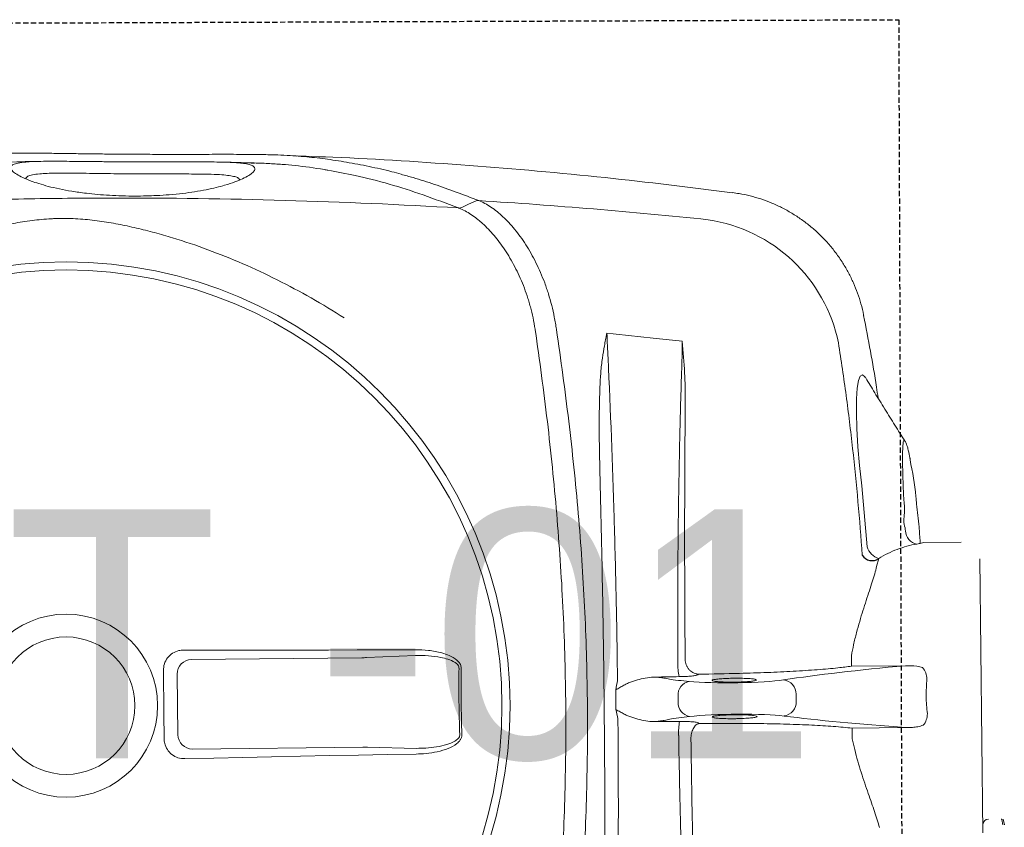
# Model space of a CAD drawing. Header units: millimetres. Extents: x 69858 to 162505, y 5570 to 25972.
# Tile 40 of 53: x 72152 to 72389, y 20300 to 20495. Entities that reach past the tile are written whole.
import ezdxf

# ---------------------------------------------------------------- set-up
doc = ezdxf.new("R2010")
doc.units = ezdxf.units.MM
doc.header["$LTSCALE"] = 2.5
doc.linetypes.add('11aa1PB-bd$0$11aa1PB-af$0$TRATTEGGIATA', pattern=[0.75, 0.5, -0.25])
doc.layers.add('A - TEXT', color=7, linetype='Continuous', lineweight=13)
doc.layers.add('CKD Equipments', color=252, linetype='Continuous', lineweight=0)
for name, color, linetype in [('Arch', 7, 'Continuous'), ('FAINTEQUIP', 253, 'Continuous'), ('TEXT50', 7, 'Continuous')]:
    doc.layers.add(name, color=color, linetype=linetype)
doc.styles.add('style1', font='arial.ttf', dxfattribs={"height": 150})

# ---------------------------------------------------------------- blocks, each defined once
blk = doc.blocks.new('G$C62143A14')
at = {"color": 8, "linetype": 'Continuous', "lineweight": 0}
for p, q in [((166.18, 199.09), (180.76, 199.25)), ((163.17, 154.51), (162.73, 195.56)), ((184.29, 195.79), (184.73, 154.75)), ((162.89, 141.56), (163.17, 153.37)), ((184.76, 153.6), (185.3, 141.8)), ((263.88, 107.91), (263.87, 107.91)), ((174.02, 78.58), (175.51, 78.6)), ((169.06, 73.73), (168.91, 73.48)), ((180.74, 73.61), (180.59, 73.86)), ((296.83, 65.48), (296.83, 65.47)), ((170.72, 59.96), (170.71, 59.95)), ((174.2, 50.13), (175.95, 50.15)), ((165.22, 36.62), (167.76, 36.65)), ((167.76, 36.65), (167.91, 23.62)), ((182.67, 36.81), (185.22, 36.83)), ((182.81, 23.78), (182.67, 36.81)), ((226.17, 34.33), (211.46, 33.05)), ((252.18, 33.41), (252.18, 33.41)), ((267.17, 33.94), (267.17, 33.94)), ((208.63, 30.26), (206.72, 30.77)), ((237.04, 24.06), (236.98, 23.98)), ((232.42, 22.7), (233.43, 22.86)), ((232.63, 22.72), (233.05, 22.8)), ((233.43, 22.86), (233.69, 22.92)), ((212.61, 10.39), (212.51, 19.39)), ((208.57, 5.87), (142.54, 5.16)), ((144.47, 0.35), (144.46, 0.34)), ((145.86, 0.26), (144.46, 0)), ((144.47, 0.35), (145.73, 0.58))]:
    blk.add_line(p, q, dxfattribs=at)
at = {"color": 8, "linetype": 'Continuous', "lineweight": 0, "flags": 128}
for points in [[(165.21, 202.39), (167.27, 202.41), (169.32, 202.43), (171.38, 202.45), (173.44, 202.47), (175.49, 202.49), (177.55, 202.52), (179.61, 202.54), (181.66, 202.57)], [(161.51, 141.67), (161.39, 148.62), (161.27, 155.58), (161.14, 162.54), (161, 169.51), (160.86, 176.48), (160.72, 183.45), (160.56, 190.43), (160.41, 197.41)], [(186.57, 197.69), (186.57, 190.71), (186.56, 183.73), (186.57, 176.75), (186.58, 169.78), (186.59, 162.81), (186.61, 155.85), (186.64, 148.89), (186.67, 141.94)], [(294.76, 127.41), (294.02, 129.04), (293.28, 130.69)], [(252.17, 33.43), (252.43, 33.58), (252.93, 34.19), (252.63, 34.72), (251.55, 35.13), (249.67, 35.42), (247.1, 35.59), (243.8, 35.62), (239.98, 35.51), (235.58, 35.25), (231.03, 34.86), (226.17, 34.33), (226.17, 34.33), (226.17, 34.33)]]:
    blk.add_lwpolyline(points, dxfattribs=at)
at = {"color": 8, "linetype": 'Continuous', "lineweight": 0}
for radius in [106.93, 105, 22.05, 16.56]:
    blk.add_circle((173.18, 226), radius, dxfattribs=at)
for centre, radius, start, end in [((180.76, 195.72), 3.53, 1.0921, 89.9252), ((166.26, 195.57), 3.53, 91.3072, 180.1404), ((178.06, -227.41), 358.79, 89.3354, 91.8971), ((178.06, -227.34), 358.19, 89.3355, 91.897), ((267.68, 94.22), 5.1, 162.25, 162.5727), ((166.77, 65.44), 13.03, 78.4354, 93.3892), ((173.91, 75.19), 3.4, 88.0138, 169.0513), ((175.71, 75.21), 3.4, 12.1812, 93.2187), ((183.05, 65.63), 13.01, 87.8393, 102.8138), ((252.96, 76.9), 37.74, 281.6875, 351.5567), ((174.1, 53.58), 3.45, 188.5333, 271.7692), ((175.98, 53.6), 3.45, 269.4632, 352.6991), ((212.72, 28.94), 4.3, 107.038, 162.1316), ((215.53, 20.35), 3.47, 94.0507, 168.164), ((171.26, 23.04), 4.5, 231.4199, 269.6002), ((179.47, 23.13), 4.5, 271.6322, 309.8125), ((144.42, 3.78), 1.4, 0.6162, 90.6162), ((145.68, 0.75), 0.175, 280.6162, 1.5356)]:
    blk.add_arc(centre, radius, start, end, dxfattribs=at)
for centre, major_axis, ratio, start_param, end_param in [((162.86, 155.12), (0.09, -3.5), 0.086139, 1.045879, 1.394945), ((185.03, 155.36), (-0.02, -3.5), 0.086139, 4.88824, 5.237306), ((179.96, 70.67), (0.11, -10.5), 0.087489, 3.449035, 3.871858), ((169.75, 70.56), (0.11, -10.5), 0.087489, 2.411328, 2.834153), ((174.44, 139.98), (0.89, -82.6), 0.087489, 5.55292, 5.600646), ((173.78, 139.97), (0.89, -82.6), 0.087489, 0.682539, 0.730265), ((179.92, 65.07), (0.15, -14), 0.087489, 3.824132, 5.727956), ((169.91, 64.96), (0.15, -14), 0.087489, 0.555229, 2.459054), ((179.91, -88.67), (1.8, -166.89), 0.087489, 3.696821, 3.973461), ((173.23, -88.74), (1.8, -166.89), 0.087489, 2.309725, 2.586364)]:
    blk.add_ellipse(centre, major_axis=major_axis, ratio=ratio, start_param=start_param, end_param=end_param, dxfattribs=at)
for points, knots in [([(292.81, 298.92), (293.68, 285.01), (294.34, 271.07), (295.02, 250.13), (295.19, 243.14), (295.43, 229.15), (295.5, 222.15), (295.54, 201.17), (295.36, 187.21), (294.56, 159.32), (293.96, 145.4), (293.13, 131.5)], [0, 0, 0, 0, 0.25, 0.25, 0.375, 0.375, 0.5, 0.5, 0.75, 0.75, 1, 1, 1, 1]), ([(265.16, 295.03), (266.9, 292.42), (268.56, 289.8), (271.72, 284.5), (273.22, 281.83), (276.08, 276.42), (277.43, 273.7), (279.98, 268.18), (281.17, 265.39), (283.41, 259.74), (284.44, 256.91), (285.85, 252.62), (286.3, 251.18), (287.14, 248.29), (287.54, 246.84), (288.29, 243.91), (288.64, 242.44), (289.27, 239.47), (289.55, 237.97), (290.02, 234.96), (290.22, 233.44), (290.43, 231.13), (290.49, 230.35), (290.55, 229.19), (290.56, 228.8), (290.59, 228.01), (290.6, 227.62), (290.62, 225.65), (290.56, 224.09), (290.35, 221.02), (290.18, 219.49), (289.77, 216.47), (289.52, 214.97), (288.95, 211.99), (288.63, 210.51), (287.95, 207.58), (287.58, 206.12), (286.8, 203.23), (286.38, 201.79), (285.07, 197.5), (284.11, 194.66), (280.98, 186.21), (278.56, 180.65), (274.42, 172.38), (272.96, 169.66), (269.9, 164.27), (268.3, 161.61), (266.62, 158.98)], [0, 0, 0, 0, 0.0625, 0.0625, 0.125, 0.125, 0.1875, 0.1875, 0.25, 0.25, 0.3125, 0.3125, 0.34375, 0.34375, 0.375, 0.375, 0.40625, 0.40625, 0.4375, 0.4375, 0.46875, 0.46875, 0.484375, 0.484375, 0.492188, 0.492188, 0.5, 0.5, 0.53125, 0.53125, 0.5625, 0.5625, 0.59375, 0.59375, 0.625, 0.625, 0.65625, 0.65625, 0.6875, 0.6875, 0.75, 0.75, 0.875, 0.875, 0.9375, 0.9375, 1, 1, 1, 1]), ([(301.44, 276.45), (301.75, 275.05), (302.55, 271.44), (303.6, 265.92), (304.62, 259.79), (305.4, 253.83), (305.96, 247.99), (306.24, 243.12), (306.35, 239.27), (306.37, 236.26), (306.35, 232.9), (306.3, 229.24), (306.24, 225.22), (306.18, 221.07), (306.13, 216.7), (306.09, 212.1), (306.06, 207.11), (306.04, 201.95), (306.04, 196.95), (306.05, 192.75), (306.06, 189.23), (306.06, 186.3), (306.05, 183.54), (306.03, 180.52), (305.98, 177.38), (305.88, 174.2), (305.73, 171.32), (305.46, 167.82), (304.99, 163.66), (304.2, 158.49), (303.16, 153), (302.17, 148.58), (301.46, 146.05), (301.24, 145.3)], [0, 0, 0, 0, 0.033599, 0.086704, 0.14001, 0.193319, 0.246393, 0.299468, 0.326258, 0.353125, 0.379834, 0.406408, 0.428618, 0.451478, 0.47167, 0.492329, 0.516002, 0.540379, 0.564065, 0.588402, 0.605742, 0.623087, 0.640895, 0.658706, 0.685242, 0.711788, 0.738802, 0.765824, 0.81871, 0.871587, 0.924587, 0.977588, 1, 1, 1, 1]), ([(304.34, 232.77), (304.34, 233.59), (304.32, 235.34), (304.17, 240.5), (303.67, 247.37), (302.53, 255.86), (301.72, 260.92), (301.15, 263.69), (301.12, 263.85)], [0, 0, 0, 0, 0.076639, 0.163762, 0.518013, 0.751525, 0.985081, 1, 1, 1, 1]), ([(304.01, 184.73), (303.97, 184.22), (303.86, 183.03), (303.62, 181.83), (303.29, 180.95), (302.86, 180.52), (302.33, 180.49), (301.69, 180.94), (300.97, 181.91), (300.2, 183.37), (299.41, 185.28), (298.69, 187.43), (298.06, 189.77), (297.52, 192.16), (297.04, 194.87), (296.62, 197.87), (296.32, 200.95), (296.12, 203.96), (296.02, 206.73), (295.99, 209.52), (296.03, 212.49), (296.17, 215.56), (296.38, 218.45), (296.7, 221.56), (297.14, 224.68), (297.72, 227.74), (298.34, 230.38), (298.99, 232.61), (299.71, 234.69), (300.48, 236.52), (301.26, 237.97), (301.97, 238.89), (302.61, 239.35), (303.16, 239.35), (303.62, 238.79), (303.98, 237.69), (304.12, 236.37), (304.2, 235.72)], [0, 0, 0, 0, 0.026608, 0.06138, 0.0962, 0.130925, 0.168927, 0.207024, 0.245099, 0.283069, 0.316694, 0.350298, 0.37294, 0.395622, 0.418192, 0.438002, 0.457786, 0.474878, 0.488481, 0.502082, 0.518368, 0.53466, 0.550889, 0.567128, 0.590899, 0.614713, 0.640745, 0.66688, 0.692979, 0.729781, 0.766704, 0.803672, 0.840537, 0.880482, 0.920552, 0.960572, 1, 1, 1, 1]), ([(301.35, 209.93), (301.35, 210.19), (301.36, 211.47), (301.38, 213.82), (301.42, 217.11), (301.47, 220.46), (301.51, 223.57), (301.53, 226.21), (301.52, 228.58), (301.47, 230.66), (301.34, 232.62), (301.12, 234.17), (300.83, 235.18), (300.57, 235.43), (300.47, 235.53), (300.47, 235.53), (300.47, 235.53), (300.47, 235.53), (300.38, 235.62), (300.28, 235.71), (300.19, 235.8)], [0, 0, 0, 0, 0.014263, 0.071432, 0.130741, 0.207145, 0.286904, 0.364421, 0.443321, 0.542698, 0.643157, 0.777817, 0.912539, 1, 1, 1, 1, 1, 1, 1.081436, 1.081436, 1.081436, 1.081436]), ([(304.2, 235.72), (304.2, 235.72), (304.26, 235.25), (304.32, 233.87), (304.38, 231.79), (304.39, 229.49), (304.39, 227.19), (304.36, 224.56), (304.33, 221.57), (304.3, 218.26), (304.26, 214.65), (304.24, 211.81), (304.24, 210.23), (304.24, 209.92)], [0, 0, 0, 0, 0.0021857, 0.1486808, 0.2950678, 0.3936347, 0.4923949, 0.5907133, 0.6868358, 0.782863, 0.8795306, 0.9761461, 1, 1, 1, 1]), ([(299.89, 184.14), (299.99, 184.23), (300.1, 184.32), (300.2, 184.41), (300.2, 184.41), (300.2, 184.41), (300.2, 184.41), (300.25, 184.46), (300.44, 184.63), (300.69, 185.34), (300.95, 186.59), (301.14, 188.42), (301.24, 190.5), (301.29, 192.62), (301.31, 194.59), (301.32, 197.05), (301.32, 199.79), (301.32, 202.55), (301.32, 205.02), (301.33, 207.5), (301.34, 209.11), (301.35, 209.93)], [-0.088365, -0.088365, -0.088365, -0.088365, 0, 0, 0, 0, 0, 0, 0.042963, 0.162036, 0.283698, 0.405299, 0.528456, 0.591382, 0.654277, 0.728503, 0.80457, 0.856235, 0.909083, 0.954041, 1, 1, 1, 1]), ([(304.24, 209.92), (304.23, 208.94), (304.22, 206.98), (304.22, 203.98), (304.22, 201.01), (304.23, 197.79), (304.23, 194.6), (304.23, 191.57), (304.2, 189), (304.14, 186.89), (304.09, 185.47), (304.02, 184.88), (304.01, 184.73)], [0, 0, 0, 0, 0.0782123, 0.1564368, 0.2446658, 0.3329467, 0.4546253, 0.5765046, 0.703629, 0.8312553, 0.9586974, 1, 1, 1, 1]), ([(160.41, 197.41), (160.45, 197.96), (160.53, 199.07), (161.34, 200.56), (162.55, 201.68), (163.92, 202.29), (164.84, 202.36), (165.21, 202.39)], [0, 0, 0, 0, 0.214916, 0.429922, 0.642835, 0.854056, 1, 1, 1, 1]), ([(181.66, 202.57), (182.21, 202.52), (183.3, 202.43), (184.76, 201.61), (185.87, 200.4), (186.48, 199.02), (186.55, 198.08), (186.57, 197.69)], [0, 0, 0, 0, 0.21225, 0.424556, 0.635748, 0.847225, 1, 1, 1, 1]), ([(303.91, 180.58), (304.02, 182.73), (304.13, 185.07), (304.16, 187.42), (304.16, 187.6)], [0, 0, 0, 0, 0.919543, 1, 1, 1, 1]), ([(302.2, 162.92), (302.26, 163.21), (302.79, 165.97), (303.23, 169.58), (303.65, 173.93), (303.86, 177.33), (303.99, 180.67), (304.03, 183.21), (304.05, 184.25)], [0, 0, 0, 0, 0.042136, 0.404804, 0.566088, 0.727781, 0.888854, 1, 1, 1, 1]), ([(296.81, 65.48), (298.08, 75.69), (300.71, 96.79), (303.47, 128.89), (305.24, 155.54), (305.68, 171.27), (305.65, 170.35)], [0, 0, 0, 0, 0.27832, 0.574596, 0.870871, 1, 1, 1, 1]), ([(293.13, 131.5), (294.21, 134.35), (296.37, 140.06), (298.94, 148.11), (300.93, 155.81), (301.81, 160.74), (302.2, 162.92)], [0, 0, 0, 0, 0.263525, 0.527185, 0.79078, 1, 1, 1, 1]), ([(301.24, 145.3), (300.98, 144.33), (300.26, 141.65), (298.83, 137.28), (297, 132.07), (295.6, 128.41), (294.9, 126.59)], [0, 0, 0, 0, 0.157579, 0.438078, 0.719047, 1, 1, 1, 1]), ([(166.2, 130.66), (165.97, 130.67), (165.51, 130.71), (164.73, 131.13), (163.72, 132.15), (162.75, 134.05), (162.01, 136.57), (161.61, 139.17), (161.54, 140.88), (161.51, 141.67)], [0, 0, 0, 0, 0.053674, 0.107072, 0.201461, 0.385823, 0.599668, 0.814062, 1, 1, 1, 1]), ([(162.89, 141.56), (162.9, 140.81), (162.94, 139.22), (163.22, 136.78), (163.72, 134.42), (164.38, 132.64), (165.1, 131.64), (165.63, 131.27), (165.97, 131.18), (166.14, 131.19), (166.18, 131.19)], [0, 0, 0, 0, 0.19611, 0.418032, 0.642122, 0.825582, 0.912375, 0.957312, 0.988402, 1, 1, 1, 1]), ([(186.67, 141.94), (186.64, 140.85), (186.59, 138.68), (186.07, 135.91), (185.29, 133.61), (184.49, 132.14), (183.53, 131.22), (182.83, 130.87), (182.37, 130.84), (182.21, 130.83)], [0, 0, 0, 0, 0.2549733, 0.5094959, 0.6555036, 0.8234143, 0.8930287, 0.9633452, 1, 1, 1, 1]), ([(182.22, 131.36), (182.34, 131.37), (182.63, 131.39), (182.93, 131.57), (183.29, 131.88), (183.87, 132.62), (184.4, 133.98), (184.93, 136.14), (185.27, 138.73), (185.29, 140.77), (185.3, 141.8)], [0, 0, 0, 0, 0.028874, 0.074198, 0.087541, 0.150828, 0.315881, 0.465459, 0.731192, 1, 1, 1, 1]), ([(263.89, 113.03), (265.76, 113.31), (267.57, 113.69), (269.77, 114.29), (270.21, 114.41), (271.07, 114.67), (271.5, 114.81), (272.77, 115.23), (273.6, 115.53), (276.01, 116.48), (277.52, 117.17), (279.68, 118.29), (280.38, 118.68), (281.74, 119.48), (282.4, 119.89), (284.29, 121.16), (285.45, 122.03), (287.56, 123.81), (288.51, 124.72), (289.57, 125.89), (289.78, 126.12), (290.17, 126.59), (290.36, 126.83), (290.92, 127.53), (291.25, 128), (292.18, 129.42), (292.68, 130.37), (293.07, 131.33)], [0, 0, 0, 0, 0.125, 0.125, 0.15625, 0.15625, 0.1875, 0.1875, 0.25, 0.25, 0.375, 0.375, 0.4375, 0.4375, 0.5, 0.5, 0.625, 0.625, 0.75, 0.75, 0.78125, 0.78125, 0.8125, 0.8125, 0.875, 0.875, 1, 1, 1, 1]), ([(294.91, 126.6), (294.71, 126.11), (294.48, 125.62), (293.95, 124.63), (293.66, 124.14), (292.68, 122.67), (291.91, 121.71), (290.13, 119.81), (289.12, 118.87), (287.43, 117.49), (286.84, 117.04), (285.59, 116.14), (284.95, 115.7), (282.92, 114.4), (281.48, 113.59), (278.41, 112.07), (276.78, 111.36), (274.62, 110.55), (274.18, 110.4), (273.3, 110.09), (272.85, 109.95), (271.5, 109.53), (270.59, 109.27), (268.73, 108.8), (267.78, 108.58), (266.34, 108.3), (265.85, 108.21), (265.11, 108.09), (264.87, 108.05), (264.37, 107.98), (264.13, 107.94), (263.88, 107.91)], [0, 0, 0, 0, 0.0625, 0.0625, 0.125, 0.125, 0.25, 0.25, 0.375, 0.375, 0.4375, 0.4375, 0.5, 0.5, 0.625, 0.625, 0.75, 0.75, 0.78125, 0.78125, 0.8125, 0.8125, 0.875, 0.875, 0.9375, 0.9375, 0.96875, 0.96875, 0.984375, 0.984375, 1, 1, 1, 1]), ([(294.9, 126.59), (294.32, 117.35), (293.65, 108.13), (292.12, 89.72), (291.25, 80.53), (290.3, 71.36)], [0, 0, 0, 0, 0.5, 0.5, 1, 1, 1, 1]), ([(294.91, 126.6), (294.92, 126.63), (294.92, 126.66), (294.93, 126.73), (294.93, 126.76), (294.93, 126.87), (294.92, 126.94), (294.88, 127.15), (294.83, 127.28), (294.76, 127.4)], [0, 0, 0, 0, 0.125, 0.125, 0.25, 0.25, 0.5, 0.5, 1, 1, 1, 1]), ([(85.06, 111.09), (92.41, 110.17), (99.79, 109.34), (114.61, 107.92), (122.05, 107.33), (136.99, 106.39), (144.47, 106.05), (159.47, 105.64), (166.98, 105.58), (181.99, 105.74), (189.5, 105.97), (204.48, 106.69), (211.94, 107.19), (223.12, 108.14), (226.83, 108.48), (234.27, 109.24), (237.97, 109.64), (249.07, 110.95), (256.43, 111.93), (263.76, 113.01)], [0, 0, 0, 0, 0.125, 0.125, 0.25, 0.25, 0.375, 0.375, 0.5, 0.5, 0.625, 0.625, 0.75, 0.75, 0.8125, 0.8125, 0.875, 0.875, 1, 1, 1, 1]), ([(263.87, 107.91), (256.54, 106.81), (249.17, 105.82), (238.07, 104.49), (234.37, 104.07), (226.94, 103.31), (223.21, 102.95), (212.02, 101.99), (204.54, 101.48), (189.56, 100.75), (182.06, 100.52), (167.03, 100.36), (159.51, 100.42), (144.51, 100.84), (137.03, 101.19), (125.83, 101.91), (122.1, 102.18), (114.65, 102.79), (110.93, 103.12), (99.8, 104.21), (92.42, 105.05), (85.06, 105.98)], [0, 0, 0, 0, 0.125, 0.125, 0.1875, 0.1875, 0.25, 0.25, 0.375, 0.375, 0.5, 0.5, 0.625, 0.625, 0.75, 0.75, 0.8125, 0.8125, 0.875, 0.875, 1, 1, 1, 1]), ([(119.9, 96.23), (128.99, 96.19), (138.1, 96.19), (156.34, 96.25), (165.47, 96.31), (179.17, 96.46), (183.74, 96.51), (192.87, 96.65), (197.43, 96.72), (211.1, 96.97), (220.2, 97.17), (229.28, 97.41)], [0, 0, 0, 0, 0.25, 0.25, 0.5, 0.5, 0.625, 0.625, 0.75, 0.75, 1, 1, 1, 1]), ([(229.28, 97.41), (231.6, 97.47), (233.91, 97.52), (238.54, 97.58), (240.85, 97.59), (245.47, 97.55), (247.78, 97.51), (251.23, 97.35), (252.38, 97.29), (254.1, 97.15), (254.68, 97.1), (255.82, 96.97), (256.39, 96.9), (256.96, 96.81)], [0, 0, 0, 0, 0.25, 0.25, 0.5, 0.5, 0.75, 0.75, 0.875, 0.875, 0.9375, 0.9375, 1, 1, 1, 1]), ([(256.93, 95.45), (244.25, 94.86), (231.42, 94.38), (215.18, 93.9), (211.92, 93.81), (205.4, 93.64), (202.13, 93.57), (192.33, 93.36), (185.79, 93.25), (179.23, 93.17)], [0, 0, 0, 0, 0.5, 0.5, 0.625, 0.625, 0.75, 0.75, 1, 1, 1, 1]), ([(256.96, 96.81), (257.94, 96.66), (258.92, 96.49), (260.38, 96.24), (260.87, 96.15), (261.6, 96.02), (261.85, 95.98), (262.21, 95.91), (262.34, 95.89), (262.52, 95.85), (262.58, 95.84), (262.7, 95.81), (262.76, 95.8), (262.82, 95.78)], [0, 0, 0, 0, 0.5, 0.5, 0.75, 0.75, 0.875, 0.875, 0.9375, 0.9375, 0.96875, 0.96875, 1, 1, 1, 1]), ([(262.81, 95.75), (262.86, 95.75), (262.9, 95.74), (262.95, 95.73), (262.96, 95.73), (262.97, 95.73), (262.97, 95.73)], [0, 0, 0, 0, 0.0002027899, 0.0002027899, 0.0002027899, 0.000241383, 0.000241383, 0.000241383, 0.000241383]), ([(262.82, 95.78), (262.86, 95.76), (262.91, 95.75), (262.95, 95.74), (262.96, 95.73), (262.97, 95.73), (262.97, 95.73)], [0, 0, 0, 0, 0.0002012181, 0.0002012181, 0.0002012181, 0.0002381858, 0.0002381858, 0.0002381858, 0.0002381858]), ([(170, 93.07), (166.71, 93.04), (163.43, 93.02), (156.86, 92.99), (153.58, 92.98), (143.76, 92.97), (137.25, 93), (117.82, 93.15), (105, 93.36), (92.31, 93.68)], [0, 0, 0, 0, 0.125, 0.125, 0.25, 0.25, 0.5, 0.5, 1, 1, 1, 1]), ([(171.15, 91.57), (171.34, 91.9), (171.52, 92.23), (171.87, 92.9), (172.05, 93.23), (172.23, 93.56)], [0, 0, 0, 0, 0.5, 0.5, 1, 1, 1, 1]), ([(178.1, 91.64), (177.92, 91.97), (177.73, 92.3), (177.36, 92.95), (177.17, 93.28), (176.99, 93.61)], [0, 0, 0, 0, 0.5, 0.5, 1, 1, 1, 1]), ([(171.15, 91.57), (170.99, 91.27), (170.85, 90.97), (170.6, 90.35), (170.48, 90.04), (170.16, 89.1), (169.97, 88.46), (169.66, 87.18), (169.54, 86.53), (169.37, 85.23), (169.33, 84.57), (169.35, 83.91)], [0, 0, 0, 0, 0.125, 0.125, 0.25, 0.25, 0.5, 0.5, 0.75, 0.75, 1, 1, 1, 1]), ([(180.07, 84.02), (180.08, 84.68), (180.02, 85.34), (179.83, 86.64), (179.69, 87.28), (179.35, 88.56), (179.16, 89.19), (178.81, 90.13), (178.69, 90.44), (178.42, 91.05), (178.27, 91.35), (178.1, 91.64)], [0, 0, 0, 0, 0.25, 0.25, 0.5, 0.5, 0.75, 0.75, 0.875, 0.875, 1, 1, 1, 1]), ([(169.92, 80.57), (169.82, 80.92), (169.72, 81.38), (169.58, 82.21), (169.53, 82.52), (169.44, 83.17), (169.4, 83.53), (169.35, 83.91)], [0, 0, 0, 0, 0.5, 0.5, 0.75, 0.75, 1, 1, 1, 1]), ([(180.07, 84.02), (180.03, 83.65), (180, 83.29), (179.92, 82.63), (179.88, 82.32), (179.76, 81.49), (179.67, 81.03), (179.58, 80.67)], [0, 0, 0, 0, 0.25, 0.25, 0.5, 0.5, 1, 1, 1, 1]), ([(96.1, 76.05), (101.78, 76.36), (107.49, 76.64), (119.01, 77.14), (124.81, 77.37), (136.49, 77.77), (142.37, 77.94), (154.17, 78.23), (160.07, 78.35), (166, 78.44)], [0, 0, 0, 0, 0.25, 0.25, 0.5, 0.5, 0.75, 0.75, 1, 1, 1, 1]), ([(180.59, 73.86), (180.54, 73.93), (180.49, 74.1), (180.4, 74.61), (180.35, 74.94), (180.28, 75.75), (180.25, 76.21), (180.2, 77.23), (180.18, 77.76), (180.17, 78.32)], [0, 0, 0, 0, 0.25, 0.25, 0.5, 0.5, 0.75, 0.75, 1, 1, 1, 1]), ([(183.54, 78.63), (189.46, 78.67), (195.37, 78.68), (207.15, 78.64), (213.04, 78.59), (224.74, 78.44), (230.55, 78.34), (242.08, 78.08), (247.81, 77.92), (253.48, 77.74)], [0, 0, 0, 0, 0.25, 0.25, 0.5, 0.5, 0.75, 0.75, 1, 1, 1, 1]), ([(169.38, 78.2), (169.38, 77.64), (169.37, 77.11), (169.34, 76.09), (169.32, 75.63), (169.26, 74.82), (169.23, 74.49), (169.15, 73.98), (169.1, 73.81), (169.06, 73.73)], [0, 0, 0, 0, 0.25, 0.25, 0.5, 0.5, 0.75, 0.75, 1, 1, 1, 1]), ([(184.01, 76.87), (183.78, 76.85), (183.56, 76.81), (183.13, 76.68), (182.92, 76.6), (182.53, 76.4), (182.34, 76.29), (181.99, 76.03), (181.83, 75.89), (181.54, 75.59), (181.41, 75.43), (181.18, 75.09), (181.09, 74.92), (180.93, 74.56), (180.87, 74.37), (180.8, 74.09), (180.78, 73.99), (180.75, 73.8), (180.75, 73.71), (180.74, 73.61)], [0, 0, 0, 0, 0.125, 0.125, 0.25, 0.25, 0.375, 0.375, 0.5, 0.5, 0.625, 0.625, 0.75, 0.75, 0.875, 0.875, 0.9375, 0.9375, 1, 1, 1, 1]), ([(239.78, 76.9), (242.06, 76.87), (244.32, 76.84), (247.72, 76.85), (248.85, 76.86), (251.11, 76.91), (252.24, 76.94), (253.37, 77)], [0, 0, 0, 0, 0.5, 0.5, 0.75, 0.75, 1, 1, 1, 1]), ([(165.28, 75.49), (160.66, 75.42), (156.04, 75.35), (146.8, 75.19), (142.19, 75.1), (128.37, 74.8), (119.18, 74.57), (110.02, 74.3)], [0, 0, 0, 0, 0.25, 0.25, 0.5, 0.5, 1, 1, 1, 1]), ([(165.48, 75.48), (165.71, 75.47), (165.93, 75.44), (166.36, 75.37), (166.58, 75.32), (166.98, 75.21), (167.17, 75.14), (167.54, 74.99), (167.7, 74.9), (168.01, 74.72), (168.15, 74.62), (168.39, 74.41), (168.5, 74.3), (168.67, 74.08), (168.74, 73.96), (168.82, 73.78), (168.85, 73.72), (168.88, 73.6), (168.9, 73.54), (168.91, 73.48)], [0, 0, 0, 0, 0.125, 0.125, 0.25, 0.25, 0.375, 0.375, 0.5, 0.5, 0.625, 0.625, 0.75, 0.75, 0.875, 0.875, 0.9375, 0.9375, 1, 1, 1, 1]), ([(170.03, 64.96), (170.03, 65.38), (170.03, 66.4), (170.07, 67.93), (170.16, 69.3), (170.29, 70.16), (170.43, 70.49), (170.51, 70.29), (170.53, 70.22)], [0, 0, 0, 0, 0.132098, 0.323567, 0.515414, 0.707812, 0.900839, 1, 1, 1, 1]), ([(170.53, 70.22), (170.56, 70.18), (170.64, 70.06), (170.77, 69.22), (170.89, 67.85), (170.96, 66.34), (170.99, 64.75), (170.98, 63.15), (170.92, 61.54), (170.82, 60.3), (170.72, 59.92), (170.68, 59.74)], [0, 0, 0, 0, 0.060949, 0.185979, 0.310678, 0.434944, 0.512561, 0.636279, 0.760031, 0.884003, 1, 1, 1, 1]), ([(178.91, 68.1), (178.93, 68.35), (178.96, 69.1), (179.06, 69.93), (179.21, 70.49), (179.32, 70.34), (179.37, 70.26)], [0, 0, 0, 0, 0.138475, 0.425595, 0.712972, 1, 1, 1, 1]), ([(179.37, 70.26), (179.42, 70.07), (179.53, 69.69), (179.66, 68.44), (179.75, 66.86), (179.79, 65.29), (179.79, 63.72), (179.76, 62.22), (179.67, 60.89), (179.58, 60.12), (179.52, 60.01), (179.51, 60)], [0, 0, 0, 0, 0.12873, 0.257, 0.385041, 0.513034, 0.593354, 0.721934, 0.850956, 0.980313, 1, 1, 1, 1]), ([(178.86, 65.06), (178.85, 65.24), (178.85, 66.03), (178.86, 66.8), (178.88, 67.62), (178.9, 67.86), (178.91, 68.1)], [0, 0, 0, 0, 0.170805, 0.715603, 0.716948, 1, 1, 1, 1]), ([(170.68, 59.74), (170.68, 59.72), (170.63, 59.47), (170.51, 59.52), (170.35, 59.99), (170.21, 61.08), (170.1, 62.6), (170.05, 63.98), (170.04, 64.77), (170.03, 64.96)], [0, 0, 0, 0, 0.0125521, 0.1986893, 0.3850478, 0.5712562, 0.7570178, 0.9421233, 1, 1, 1, 1]), ([(179.51, 60), (179.47, 59.87), (179.38, 59.61), (179.22, 59.93), (179.07, 60.79), (178.95, 62.14), (178.88, 63.64), (178.86, 64.65), (178.86, 65.06)], [0, 0, 0, 0, 0.154069, 0.335329, 0.515993, 0.696154, 0.875964, 1, 1, 1, 1]), ([(267.18, 33.88), (267.25, 33.89), (268.2, 34.05), (270, 34.52), (272.58, 35.32), (275.08, 36.33), (277.52, 37.51), (279.94, 38.92), (282.31, 40.55), (284.6, 42.42), (286.71, 44.43), (288.63, 46.57), (290.36, 48.83), (291.9, 51.18), (293.24, 53.62), (294.38, 56.11), (295.32, 58.66), (296.06, 61.24), (296.57, 63.51), (296.75, 64.93), (296.82, 65.48)], [0, 0, 0, 0, 0.0043, 0.062427, 0.120682, 0.179038, 0.237474, 0.295974, 0.360442, 0.424188, 0.487097, 0.549223, 0.610606, 0.671276, 0.731251, 0.79054, 0.849146, 0.907063, 0.964275, 1, 1, 1, 1]), ([(168.89, 63.67), (168.88, 62.02), (168.87, 59.26), (168.81, 55.52), (168.73, 52.37), (168.62, 49.31), (168.49, 46.4), (168.34, 43.67), (168.17, 41.14), (167.98, 38.76), (167.84, 37.35), (167.76, 36.65)], [0, 0, 0, 0, 0.155431, 0.25949, 0.363548, 0.470649, 0.57775, 0.681803, 0.785857, 0.892928, 1, 1, 1, 1]), ([(182.67, 36.81), (182.55, 37.86), (182.33, 39.6), (182.06, 42.44), (181.85, 45.05), (181.65, 47.86), (181.46, 50.83), (181.31, 53.9), (181.17, 57.09), (181.05, 60.39), (180.99, 62.66), (180.97, 63.8)], [0, 0, 0, 0, 0.1578809, 0.261641, 0.3654014, 0.4721602, 0.5789187, 0.6826798, 0.7864408, 0.8932205, 1, 1, 1, 1]), ([(260.61, 39.95), (256.39, 39.31), (247.95, 38.05), (235.18, 36.5), (222.34, 35.19), (213.72, 34.55), (209.42, 34.23)], [0, 0, 0, 0, 0.249503, 0.499006, 0.749503, 1, 1, 1, 1]), ([(165.22, 36.62), (164.35, 36.43), (162.5, 36.03), (159.79, 35.31), (157.08, 34.49), (154.48, 33.64), (152.02, 32.79), (149.73, 31.98), (147.6, 31.24), (145.61, 30.58), (144.44, 30.25), (143.85, 30.09)], [0, 0, 0, 0, 0.099727, 0.210626, 0.321535, 0.435425, 0.549315, 0.660296, 0.771268, 0.885644, 1, 1, 1, 1]), ([(206.72, 30.77), (206.15, 30.91), (205.01, 31.2), (203.04, 31.8), (200.88, 32.5), (198.55, 33.27), (196.09, 34.06), (193.5, 34.86), (190.75, 35.62), (187.98, 36.3), (186.1, 36.67), (185.22, 36.83)], [0, 0, 0, 0, 0.110862, 0.221742, 0.336208, 0.450686, 0.561628, 0.67257, 0.786427, 0.900273, 1, 1, 1, 1]), ([(236.98, 23.98), (238.25, 24.77), (240.79, 26.37), (244.68, 28.79), (248.48, 31.14), (250.98, 32.67), (252.16, 33.4)], [0, 0, 0, 0, 0.2528454, 0.5089886, 0.7672662, 1, 1, 1, 1]), ([(247.32, 30.42), (248.21, 30.54), (254.86, 31.47), (261.46, 32.77), (267.18, 33.9)], [0, 0, 0, 0, 0.132817, 1, 1, 1, 1]), ([(212.14, 21.06), (212, 21.87), (211.82, 22.67), (211.39, 24.25), (211.14, 25.03), (210.56, 26.56), (210.23, 27.32), (209.49, 28.81), (209.08, 29.54), (208.63, 30.26)], [0, 0, 0, 0, 0.25, 0.25, 0.5, 0.5, 0.75, 0.75, 1, 1, 1, 1]), ([(182.35, 19.67), (182.48, 20.15), (182.84, 21.5), (182.82, 22.88), (182.81, 23.78)], [0, 0, 0, 0, 0.3484193, 1, 1, 1, 1]), ([(215.28, 23.8), (215.54, 23.84), (215.8, 23.87), (216.05, 23.87), (216.05, 23.87)], [0, 0, 0, 0, 0.9999461, 1, 1, 1, 1]), ([(216.05, 23.87), (216.05, 23.87), (217.12, 24.42), (219.72, 23.83), (223.12, 24.3), (226.46, 24.36), (229.43, 24.48), (232.04, 24.53), (234.15, 24.52), (235.76, 24.46), (236.76, 24.34), (237.2, 24.2), (237.08, 24.09), (237.04, 24.06)], [0, 0, 0, 0, 0.000001, 0.102794, 0.208141, 0.312848, 0.420372, 0.524648, 0.631769, 0.736112, 0.843311, 0.947618, 1, 1, 1, 1]), ([(233.69, 22.9), (233.96, 22.96), (234.67, 23.1), (235.44, 23.31), (236.14, 23.55), (236.6, 23.73), (236.91, 23.92), (236.98, 23.97)], [0, 0, 0, 0, 0.216023, 0.560392, 0.763973, 0.942309, 1, 1, 1, 1]), ([(167.91, 23.62), (167.91, 23.11), (167.92, 22.17), (168.08, 20.79), (168.33, 19.95), (168.45, 19.52)], [0, 0, 0, 0, 0.374373, 0.684718, 1, 1, 1, 1]), ([(221.75, 21.15), (222.36, 21.19), (226.04, 21.43), (229.51, 22.12), (232.42, 22.7)], [0, 0, 0, 0, 0.163282, 1, 1, 1, 1]), ([(212.51, 19.39), (212.44, 19.64), (212.39, 19.8), (212.27, 20.31), (212.21, 20.65), (212.14, 21.06)], [0, 0, 0, 0, 0.5, 0.5, 1, 1, 1, 1]), ([(212.29, 20.26), (212.39, 20.27), (212.49, 20.28), (212.59, 20.28), (213.82, 20.36), (216.88, 20.56), (219.93, 20.94), (221.75, 21.17)], [-0.033141, -0.033141, -0.033141, -0.033141, 0, 0, 0, 0.400839, 1, 1, 1, 1]), ([(171.23, 18.54), (172.61, 18.71), (174, 18.81), (176.82, 18.84), (178.22, 18.77), (179.6, 18.63)], [0, 0, 0, 0, 0.5, 0.5, 1, 1, 1, 1])]:
    blk.add_open_spline(points, degree=3, knots=knots, dxfattribs=at)
for points in [[(293.07, 131.33), (293.09, 131.38), (293.11, 131.44), (293.13, 131.5)], [(293.07, 131.33), (293.07, 131.11), (293.15, 130.89), (293.28, 130.69)], [(294.76, 127.4), (294.76, 127.4), (294.76, 127.4), (294.76, 127.41)], [(294.9, 126.59), (294.91, 126.59), (294.91, 126.6), (294.91, 126.6)], [(263.76, 113.01), (263.8, 113.02), (263.84, 113.02), (263.89, 113.03)], [(262.97, 95.73), (260.94, 95.65), (258.92, 95.56), (256.93, 95.45)], [(262.97, 95.73), (262.52, 91.76), (262.09, 87.8), (261.67, 83.83)], [(170, 93.07), (170.74, 93.24), (171.48, 93.4), (172.23, 93.56)], [(172.23, 93.56), (173.81, 93.57), (175.4, 93.59), (176.99, 93.61)], [(179.23, 93.17), (178.48, 93.32), (177.74, 93.47), (176.99, 93.61)], [(169.35, 83.91), (169.36, 82), (169.37, 80.1), (169.38, 78.2)], [(180.17, 78.32), (180.13, 80.22), (180.1, 82.12), (180.07, 84.02)], [(261.67, 83.83), (261.43, 81.75), (261.2, 79.66), (260.99, 77.58)], [(184.01, 76.87), (184.12, 76.89), (184.22, 76.89), (184.33, 76.89)], [(184.33, 76.89), (202.89, 77.04), (221.37, 77.05), (239.78, 76.9)], [(253.37, 77), (255.9, 77.14), (258.44, 77.35), (260.99, 77.58)], [(253.48, 77.74), (255.95, 77.66), (258.46, 77.61), (260.99, 77.58)], [(165.48, 75.48), (165.41, 75.48), (165.35, 75.49), (165.28, 75.49)], [(180.97, 63.8), (180.89, 67.07), (180.82, 70.34), (180.74, 73.61)], [(168.91, 73.48), (168.9, 70.21), (168.9, 66.94), (168.89, 63.67)]]:
    blk.add_open_spline(points, degree=3, dxfattribs=at)
at = {"layer": 'FAINTEQUIP', "color": 8, "linetype": '11aa1PB-bd$0$11aa1PB-af$0$TRATTEGGIATA'}
blk.add_lwpolyline([(337, 429.45), (338.5, 25.45), (1.5, 24.2), (0, 428.19), (337, 429.45)], dxfattribs=at)
at = {"layer": 'TEXT50', "color": 8}
blk.add_arc((211.02, 31.85), 2.87, 123.9594, 213.5681, dxfattribs=at)
blk = doc.blocks.new('ARCH')
at = {"layer": 'CKD Equipments', "color": 8, "ltscale": 0.25, "rotation": 90}
blk.add_blockref('G$C62143A14', (116305.46, 17289.14), dxfattribs=at)
at = {"layer": 'A - TEXT', "color": 8, "insert": (116106.85, 17509.6, 0.21), "char_height": 60, "attachment_point": 2, "style": 'style1'}
blk.add_mtext_dynamic_manual_height_columns('\\A1;\\pxqc;EXT -01', width=341.9541, gutter_width=1.8, heights=[0], dxfattribs=at)

msp = doc.modelspace()

# ---------------------------------------------------------------- block references
at = {"layer": 'Arch'}
msp.add_blockref('ARCH', (-43916.74, 2867.04), dxfattribs=at)

doc.saveas('drawing.dxf')
